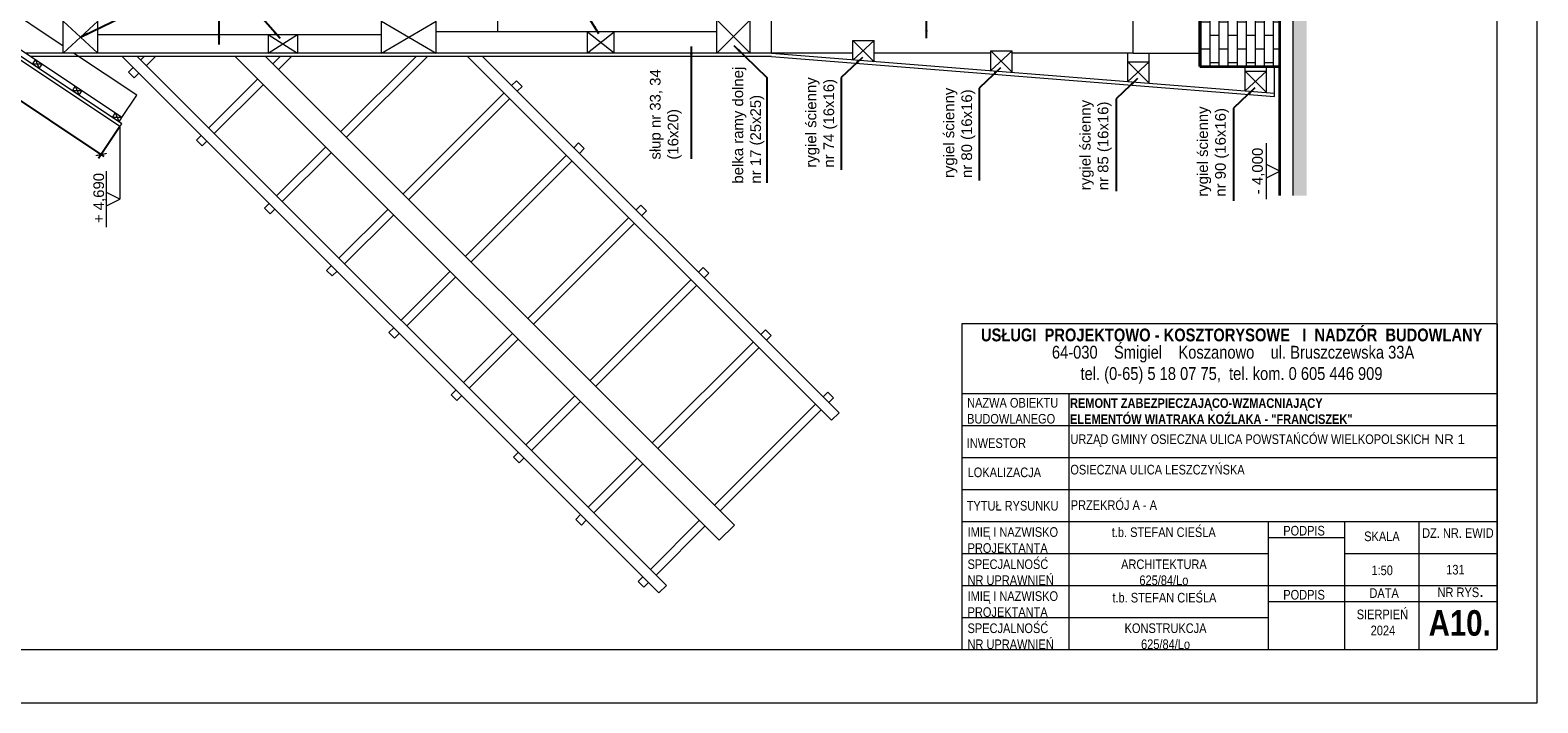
# Model space of a CAD drawing. Header units: millimetres. Extents: x -80660 to 263001, y 590205 to 619905.
# Tile 29 of 64: x 36569 to 47864, y 605055 to 610097. Entities that reach past the tile are written whole.
import ezdxf

# ---------------------------------------------------------------- set-up
doc = ezdxf.new("R2010")
doc.units = ezdxf.units.MM
doc.layers.add('l.c. 35', color=6, linetype='Continuous', lineweight=35)
doc.layers.add('l.c.9', color=3, linetype='Continuous', lineweight=9)
doc.styles.add('styl1', font='arial.ttf')
doc.dimstyles.new('stefan', dxfattribs={"dimtxt": 80, "dimasz": 60, "dimexe": 35, "dimexo": 0, "dimgap": 10, "dimtad": 1, "dimdec": 1, "dimlfac": 0.1, "dimtxsty": 'styl1', "dimblk": 'ARCHTICK', "dimcen": 2.5, "dimdle": 25, "dimadec": 0, "dimazin": 0, "dimtfac": 1, "dimtdec": 1, "dimtmove": 0, "dimatfit": 3, "dimfxl": 1, "dimarcsym": 0})

# ---------------------------------------------------------------- blocks, each defined once
blk = doc.blocks.new('_ArchTick')
at = {"color": 0, "const_width": 0.15}
blk.add_lwpolyline([(-0.5, -0.5), (0.5, 0.5)], dxfattribs=at)
blk = doc.blocks.new('*D1421')
at = {"layer": 'Defpoints', "color": 0}
for p in [(32518, 612525), (37242, 609375), (37102, 609165)]:
    blk.add_point(p, dxfattribs=at)
at = {"layer": 'l.c.9', "color": 0, "lineweight": -2}
for p, q in [((32518, 612525), (32359, 612286)), ((32358, 612329), (37122, 609151)), ((37242, 609375), (37082, 609136))]:
    blk.add_line(p, q, dxfattribs=at)
for p, xscale, yscale, zscale, rotation in [((32378, 612315), 60.00000000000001, 60.00000000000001, 60.00000000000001, 146.3000000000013), ((37102, 609165), 60, 60, 60, 326.3000000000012)]:
    blk.add_blockref('_ArchTick', p, dxfattribs=dict(at, xscale=xscale, yscale=yscale, zscale=zscale, rotation=rotation))
at = {"layer": 'l.c.9', "color": 0, "insert": (34772, 610788), "char_height": 80, "attachment_point": 5, "rotation": 326.3, "style": 'styl1'}
blk.add_mtext('567,7', dxfattribs=at)

msp = doc.modelspace()

# ---------------------------------------------------------------- hatches: boundary and pattern name
at = {"layer": 'l.c.9'}
h = msp.add_hatch(dxfattribs=at)
h.set_pattern_fill('AR-PARQ1', color=0, scale=0.5, angle=135, style=0)
h.set_pattern_definition([(225, (712666.3, 574800.87), (-3e-14, -215.526147), [152.4, -152.4]), (225, (712648.34, 574818.83), (-3e-14, -215.526147), [152.4, -152.4]), (225, (712630.38, 574836.79), (-3e-14, -215.526147), [152.4, -152.4]), (225, (712612.42, 574854.75), (-3e-14, -215.526147), [152.4, -152.4]), (225, (712594.46, 574872.71), (-3e-14, -215.526147), [152.4, -152.4]), (225, (712576.5, 574890.67), (-3e-14, -215.526147), [152.4, -152.4]), (225, (712558.54, 574908.63), (-3e-14, -215.526147), [152.4, -152.4]), (135, (712558.54, 574693.11), (3e-14, 215.526147), [152.4, -152.4]), (135, (712540.58, 574675.15), (3e-14, 215.526147), [152.4, -152.4]), (135, (712522.62, 574657.19), (3e-14, 215.526147), [152.4, -152.4]), (135, (712504.66, 574639.23), (3e-14, 215.526147), [152.4, -152.4]), (135, (712486.7, 574621.27), (3e-14, 215.526147), [152.4, -152.4]), (135, (712468.74, 574603.3), (3e-14, 215.526147), [152.4, -152.4]), (135, (712450.78, 574585.34), (3e-14, 215.526147), [152.4, -152.4])])
h.paths.add_polyline_path([(46031.69, 616300.62), (46031.69, 612975.08), (47031.69, 612975.08), (47031.69, 612075.08), (46031.69, 612075.08), (46031.69, 608857.57), (46131.69, 608857.57), (46131.69, 611975.08), (47131.69, 611975.08), (47131.69, 613075.08), (46131.69, 613075.08), (46131.69, 616300.62)])
h = msp.add_hatch(dxfattribs=at)
h.set_pattern_fill('AR-BRSTD', color=0, angle=90, style=0)
h.set_pattern_definition([(90, (712666.3, 574800.87), (-67.7418, 4e-15), []), (180, (712666.3, 574800.87), (-67.7418, -101.6), [67.7418, -67.7418])])
h.paths.add_polyline_path([(45331.69, 609900.08), (45331.69, 609825.08), (45931.69, 609825.08), (45931.69, 609900.08)])
h.paths.add_polyline_path([(45331.69, 612265.08), (45331.69, 609900.08), (45931.69, 609900.08), (45931.69, 612265.08)])
h.paths.add_polyline_path([(45331.69, 612525.08), (45331.69, 612265.08), (45931.69, 612265.08), (45931.69, 612525.08)])
h.paths.add_polyline_path([(45331.69, 612785.08), (45331.69, 612525.08), (45931.69, 612525.08), (45931.69, 612785.08)])
h.paths.add_polyline_path([(45331.69, 615150.08), (45331.69, 612785.08), (45931.69, 612785.08), (45931.69, 615015.08), (45931.69, 615150.08)])
h.paths.add_polyline_path([(45331.69, 615225.08), (45331.69, 615150.08), (45931.69, 615150.08), (45931.69, 615225.08)])

# ---------------------------------------------------------------- linework, layer by layer
at = {"layer": 'l.c. 35', "color": 0}
for p, q in [((45931.69, 608857.57), (45931.69, 616300.62)), ((45331.69, 609825.08), (45331.69, 615225.08)), ((45331.69, 609825.08), (45931.69, 609825.08))]:
    msp.add_line(p, q, dxfattribs=at)
at = {"layer": 'l.c.9', "color": 0}
for p, q in [((47859.38, 605054.52), (47859.38, 619904.52)), ((47559.38, 605454.52), (47559.38, 619604.52)), ((41963.69, 609925.08), (41963.69, 615125.08)), ((42123.69, 609925.08), (42123.69, 615125.08)), ((40071.69, 610085.08), (40071.69, 614965.08)), ((37241.69, 609375.08), (32518.46, 612525.08)), ((37255.56, 609395.88), (32563.52, 612525.08)), ((37256.95, 609443.03), (32635.61, 612525.08)), ((36816.69, 609977.05), (32996.07, 612525.08)), ((46031.69, 608857.57), (46031.69, 612075.08)), ((44831.69, 609925.08), (44831.69, 610425.08)), ((36816.69, 609925.08), (36816.69, 610165.82)), ((36816.69, 609925.08), (37076.69, 610165.08)), ((36816.69, 610165.08), (37076.69, 609925.08)), ((37076.69, 609925.08), (37076.69, 610165.08)), ((39201.69, 609925.08), (39611.69, 610165.08)), ((39201.69, 610165.08), (39611.69, 609925.08)), ((39201.69, 609925.08), (39201.69, 610165.08)), ((39611.69, 609925.08), (39611.69, 610165.08)), ((41713.69, 610175.08), (41963.69, 609925.08)), ((41713.69, 609925.08), (41963.69, 610175.08)), ((41713.69, 609925.08), (41713.69, 610175.08)), ((37076.69, 610065.08), (39201.69, 610065.08)), ((38351.69, 609925.08), (38571.69, 610065.08)), ((38351.69, 610065.08), (38571.69, 609925.08)), ((38351.69, 610065.08), (38351.69, 609925.08)), ((38571.69, 610065.08), (38571.69, 609925.08)), ((41713.69, 610085.08), (39611.69, 610085.08)), ((40743.69, 609928.19), (40743.69, 610085.08)), ((40743.69, 610085.08), (40943.69, 609928.19)), ((40743.69, 609928.19), (40943.69, 610085.08)), ((40943.69, 609928.19), (40943.69, 610085.08)), ((42731.92, 610019.55), (42891.92, 610019.55)), ((42731.92, 609872.49), (42731.92, 610019.55)), ((42891.92, 609859.55), (42731.92, 610019.55)), ((42731.92, 609872.49), (42891.92, 610019.55)), ((42891.92, 609859.55), (42891.92, 610019.55)), ((43765.06, 609794.43), (43925.06, 609941.49)), ((43925.06, 609781.49), (43765.06, 609941.49)), ((43765.06, 609794.43), (43765.06, 609941.49)), ((43765.06, 609941.49), (43925.06, 609941.49)), ((43925.06, 609781.49), (43925.06, 609941.49)), ((36894.61, 609925.08), (36534.15, 609925.08)), ((42123.69, 609900.08), (36571.63, 609900.08)), ((36585.84, 609842.53), (36608.03, 609875.81)), ((36635.75, 609809.24), (36585.84, 609842.53)), ((36657.95, 609842.52), (36585.84, 609842.53)), ((36608.03, 609875.81), (36635.75, 609809.24)), ((36635.75, 609809.24), (36657.95, 609842.52)), ((42723.69, 609925.08), (36816.69, 609925.08)), ((37367.92, 609609.42), (36894.61, 609925.08)), ((41279.43, 605878.38), (37257.73, 609900.08)), ((41335.99, 605934.95), (37370.87, 609900.08)), ((37423.95, 609900.08), (37397.41, 609873.54)), ((37508.8, 609900.08), (37439.84, 609831.11)), ((41731.97, 606274.36), (38106.26, 609900.08)), ((41845.11, 606387.5), (38332.53, 609900.08)), ((38442.18, 609900.08), (38387.36, 609845.25)), ((38527.04, 609900.08), (38429.78, 609802.83)), ((39274.69, 609925.08), (38864.69, 609925.08)), ((39460.42, 609900.08), (38896.48, 609336.14)), ((39545.27, 609900.08), (38938.9, 609293.71)), ((42573.43, 607172.39), (39845.74, 609900.08)), ((42630, 607228.96), (39958.88, 609900.08)), ((42123.69, 609925.08), (45891.69, 609625.16)), ((42123.69, 609900.08), (45891.69, 609600.08)), ((43765.06, 609925.08), (42891.92, 609925.08)), ((44831.69, 609925.08), (43925.06, 609925.08)), ((44791.69, 609859.77), (44791.69, 609925.08)), ((44791.69, 609859.77), (44951.69, 609859.77)), ((44791.69, 609712.72), (44791.69, 609859.77)), ((44951.69, 609699.77), (44791.69, 609859.77)), ((44791.69, 609712.72), (44951.69, 609859.77)), ((44831.69, 609925.08), (45331.69, 609925.08)), ((44951.69, 609859.77), (44951.69, 609925.08)), ((44951.69, 609699.77), (44951.69, 609859.77)), ((45671.69, 609790.02), (45671.69, 609825.08)), ((45831.69, 609790.02), (45831.69, 609825.08)), ((45891.69, 609625.16), (45891.69, 609825.08)), ((37340.84, 609816.97), (37305.49, 609781.61)), ((37347.91, 609739.19), (37305.49, 609781.61)), ((37383.27, 609774.54), (37347.91, 609739.19)), ((38274.22, 609732.12), (37906.53, 609364.42)), ((40211.69, 609717.97), (40176.34, 609682.62)), ((40211.69, 609717.97), (40254.12, 609675.55)), ((45671.69, 609642.96), (45831.69, 609790.02)), ((45831.69, 609630.02), (45671.69, 609790.02)), ((45671.69, 609790.02), (45831.69, 609790.02)), ((45671.69, 609642.96), (45671.69, 609790.02)), ((45831.69, 609630.02), (45831.69, 609790.02)), ((36885.34, 609642.78), (36907.53, 609676.06)), ((36885.34, 609642.78), (36907.53, 609676.06)), ((36935.26, 609609.49), (36885.34, 609642.78)), ((36957.45, 609642.77), (36885.34, 609642.78)), ((36907.53, 609676.06), (36935.26, 609609.49)), ((36935.26, 609609.49), (36957.45, 609642.77)), ((37256.95, 609443.03), (37367.92, 609609.42)), ((38316.65, 609689.69), (37948.95, 609321.99)), ((40119.77, 609626.05), (39363.17, 608869.45)), ((40254.12, 609675.55), (40218.77, 609640.19)), ((45891.69, 609600.08), (45891.69, 609625.16)), ((40162.2, 609583.62), (39405.59, 608827.02)), ((37184.84, 609443.04), (37207.04, 609476.32)), ((37234.76, 609409.75), (37184.84, 609443.04)), ((37256.95, 609443.03), (37184.84, 609443.04)), ((37207.04, 609476.32), (37234.76, 609409.75)), ((37234.76, 609409.75), (37256.95, 609443.03)), ((37241.69, 609375.08), (37255.56, 609395.88)), ((37849.96, 609307.85), (37814.6, 609272.5)), ((37857.03, 609230.07), (37814.6, 609272.5)), ((37892.38, 609265.43), (37857.03, 609230.07)), ((38783.34, 609223), (38415.64, 608855.3)), ((38825.76, 609180.57), (38458.07, 608812.88)), ((40586.46, 609159.36), (39829.86, 608402.76)), ((40678.38, 609251.28), (40643.03, 609215.93)), ((40678.38, 609251.28), (40720.81, 609208.86)), ((40720.81, 609208.86), (40685.46, 609173.5)), ((45831.51, 608829.79), (45831.62, 609249.79)), ((37141.69, 608620.61), (37141.69, 609040.61)), ((40628.89, 609116.93), (39872.28, 608360.33)), ((45931.69, 609039.79), (45831.69, 609089.79)), ((45831.69, 608989.79), (45931.69, 609039.79)), ((37241.69, 608830.61), (37141.69, 608880.61)), ((37141.69, 608780.61), (37241.69, 608830.61)), ((38359.07, 608798.74), (38323.72, 608763.38)), ((38366.15, 608720.95), (38323.72, 608763.38)), ((38401.5, 608756.31), (38366.15, 608720.95)), ((39250.03, 608756.31), (38882.33, 608388.61)), ((39292.46, 608713.88), (38924.76, 608346.19)), ((41053.15, 608692.67), (40296.55, 607936.07)), ((41145.07, 608784.59), (41109.72, 608749.24)), ((41145.07, 608784.59), (41187.5, 608742.17)), ((41187.5, 608742.17), (41152.15, 608706.81)), ((41095.58, 608650.24), (40338.97, 607893.64)), ((38825.76, 608332.05), (38790.41, 608296.69)), ((38832.84, 608254.26), (38790.41, 608296.69)), ((38868.19, 608289.62), (38832.84, 608254.26)), ((39716.72, 608289.62), (39349.02, 607921.92)), ((39759.15, 608247.19), (39391.45, 607879.5)), ((41611.77, 608317.9), (41576.41, 608282.55)), ((41611.77, 608317.9), (41654.19, 608275.48)), ((41654.19, 608275.48), (41611.77, 608317.9)), ((41654.19, 608275.48), (41618.84, 608240.12)), ((41519.84, 608225.98), (40763.24, 607469.38)), ((41562.27, 608183.55), (40805.66, 607426.95)), ((39292.46, 607865.35), (39257.1, 607830)), ((39299.53, 607787.57), (39257.1, 607830)), ((39334.88, 607822.93), (39299.53, 607787.57)), ((40183.41, 607822.93), (39815.71, 607455.23)), ((42078.46, 607851.21), (42043.1, 607815.86)), ((42120.88, 607808.79), (42078.46, 607851.21)), ((42120.88, 607808.79), (42085.53, 607773.43)), ((47559.38, 607894.65), (43548.34, 607894.65)), ((43548.34, 607894.65), (43548.34, 605454.52)), ((47559.38, 607894.65), (47559.38, 605454.52)), ((47559.38, 607894.65), (47559.38, 605454.52)), ((47559.38, 607894.65), (47559.38, 605454.52)), ((40225.84, 607780.5), (39858.14, 607412.81)), ((41986.53, 607759.29), (41229.93, 607002.68)), ((42028.96, 607716.86), (41272.35, 606960.26)), ((39759.15, 607398.66), (39723.79, 607363.31)), ((39766.22, 607320.88), (39723.79, 607363.31)), ((39801.57, 607356.24), (39766.22, 607320.88)), ((40650.1, 607356.24), (40282.4, 606988.54)), ((42545.15, 607384.52), (42509.79, 607349.17)), ((42587.57, 607342.1), (42545.15, 607384.52)), ((42587.57, 607342.1), (42552.22, 607306.74)), ((43548.34, 607374.52), (47559.38, 607374.52)), ((44350.77, 607374.52), (44350.77, 605454.52)), ((40692.53, 607313.81), (40324.83, 606946.12)), ((42453.22, 607292.6), (41696.62, 606535.99)), ((42495.65, 607250.17), (41739.04, 606493.57)), ((42630, 607228.96), (42573.43, 607172.39)), ((43548.34, 607134.52), (47559.38, 607134.52)), ((40225.84, 606931.97), (40190.48, 606896.62)), ((40232.91, 606854.19), (40190.48, 606896.62)), ((40268.26, 606889.55), (40232.91, 606854.19)), ((41116.79, 606889.55), (40749.1, 606521.85)), ((43548.34, 606894.52), (47559.38, 606894.52)), ((41159.22, 606847.12), (40791.52, 606479.43)), ((43548.34, 606654.52), (47559.38, 606654.52)), ((40692.53, 606465.28), (40657.17, 606429.93)), ((40699.6, 606387.5), (40657.17, 606429.93)), ((40734.95, 606422.86), (40699.6, 606387.5)), ((41583.48, 606422.86), (41215.79, 606055.16)), ((41625.91, 606380.43), (41258.21, 606012.74)), ((41845.11, 606387.5), (41731.97, 606274.36)), ((43548.34, 606414.52), (47559.38, 606414.52)), ((45843.05, 606414.52), (45843.05, 605454.52)), ((46414.7, 606414.52), (46414.7, 605454.52)), ((46972, 606414.52), (46972, 605454.52)), ((45843.05, 606294.52), (46414.7, 606294.52)), ((43548.34, 606174.52), (45843.05, 606174.52)), ((46414.7, 606174.52), (47559.38, 606174.52)), ((41159.22, 605998.59), (41123.86, 605963.24)), ((41166.29, 605920.81), (41123.86, 605963.24)), ((41201.64, 605956.17), (41166.29, 605920.81)), ((41335.99, 605934.95), (41279.43, 605878.38)), ((43548.34, 605934.52), (47559.38, 605934.52)), ((45843.05, 605814.52), (47559.38, 605814.52)), ((43548.34, 605694.52), (45843.05, 605694.52)), ((28759.38, 605454.52), (47559.38, 605454.52)), ((43548.34, 605454.52), (47559.38, 605454.52)), ((26859.38, 605054.52), (47859.38, 605054.52))]:
    msp.add_line(p, q, dxfattribs=at)
at = {"layer": 'l.c.9'}
msp.add_line((37241.69, 609375.08), (37241.69, 608830.61), dxfattribs=at)

# ---------------------------------------------------------------- texts
at = {"layer": 'l.c.9', "color": 0, "char_height": 80, "width": 2924.252, "attachment_point": 1, "rotation": 90}
for s, insert in [('{\\fArial|b0|i0|c238|p34; \\Psłup nr 33, 34\\P(16x20)}', (41078.56, 609126.83)), ('{\\fArial|b0|i0|c238|p34;belka ramy dolnej \\Pnr 17 (25x25)}', (41830.76, 608946.98)), ('{\\fArial|b0|i0|c238|p34;rygiel ścienny \\Pnr 74 (16x16)}', (42378.98, 609066.48)), ('{\\fArial|b0|i0|c238|p34;rygiel ścienny \\Pnr 80 (16x16)}', (43412.12, 608988.43)), ('{\\fArial|b0|i0|c238|p34;rygiel ścienny \\Pnr 85 (16x16)}', (44433.41, 608897.17)), ('{\\fArial|b0|i0|c238|p34;rygiel ścienny \\Pnr 90 (16x16)}', (45312.77, 608848.4)), ('{\\fArial|b0|i0|c238|p34;- 4,000}', (45723.4, 608867.62)), ('{\\fArial|b0|i0|c238|p34;+ 4,690}', (37042.62, 608650.75))]:
    msp.add_mtext(s, dxfattribs=dict(at, insert=insert))
at = {"layer": 'l.c.9', "color": 0}
for s, insert, char_height, attachment_point in [('{\\fArial Narrow|b1|i0|c238|p34;USŁUGI  PROJEKTOWO - KOSZTORYSOWE   I  NADZÓR  BUDOWLANY\\fArial Narrow|b0|i0|c238|p34;  \\P                              }', (43692.15, 607860.28), 96, 1), ('{\\fArial|b1|i0|c238|p34;\\P\\pxse0.8125;\\fArial Narrow|b1|i0|c238|p34;\\H0.9x;REMONT ZABEZPIECZAJĄCO-WZMACNIAJĄCY\\PELEMENTÓW WIATRAKA KOŹLAKA - "FRANCISZEK"}', (44359.75, 607470.73), 80, 1), ('{\\fArial Narrow|b0|i0|c238|p34;PRZEKRÓJ A - A}', (44364.89, 606572.87), 72, 1), ('{\\fArial Narrow|b0|i0|c238|p34;t.b. STEFAN CIEŚLA}', (44672.01, 606369.72), 72, 1), ('\\P\\pxse0.83333;{\\fArial Narrow|b0|i0|c238|p34;ARCHITEKTURA\\P625/84/Lo}', (45062.72, 606092.95), 72, 5), ('{\\fArial Narrow|b0|i0|c238|p34;t.b. STEFAN CIEŚLA}', (44676.9, 605879.06), 72, 1), ('\\P\\pxse0.83333;{\\fArial Narrow|b0|i0|c238|p34;KONSTRUKCJA\\P625/84/Lo}', (45075.15, 605613.7), 72, 5)]:
    msp.add_mtext(s, dxfattribs=dict(at, insert=insert, char_height=char_height, attachment_point=attachment_point))
at = {"layer": 'l.c.9', "color": 0, "attachment_point": 1}
for s, insert, char_height, width in [('{\\fArial Narrow|b0|i0|c238|p34;64-030    Śmigiel    Koszanowo    ul. Bruszczewska 33A\\P       tel. (0-65) 5 18 07 75,  tel. kom. 0 605 446 909}', (44224.04, 607730.88), 96, 4580.4641), ('\\pxse0.83333;{\\fArial Narrow|b0|i0|c238|p34;NAZWA OBIEKTU\\PBUDOWLANEGO}', (43588.45, 607339.98), 72, 1008.2239), ('\\pxse0.83333;{\\fArial Narrow|b0|i0|c238|p34;INWESTOR}', (43585.38, 607037.61), 72, 1008.2239), ('{\\fArial Narrow|b0|i0|c238|p34;\\H0.75x;URZĄD GMINY OSIECZNA ULICA POWSTAŃCÓW WIELKOPOLSKICH\\fArial|b1|i0|c238|p34;\\H1.3334x; \\fArial|b0|i0|c238|p34;\\H0.749963x;NR 1\\fArial|b1|i0|c238|p34;\\H1.3334x;  }', (44362.43, 607066.93), 96, 5186.1333), ('{\\fArial Narrow|b0|i0|c238|p34;LOKALIZACJA}', (43592.18, 606818.54), 72, 1008.2239), ('{\\fArial Narrow|b0|i0|c238|p34;\\H0.75x;OSIECZNA ULICA LESZCZYŃSKA\\fArial|b1|i0|c238|p34;\\H1.3333x;       }', (44361.75, 606838.65), 96, 5186.1333), ('{\\fArial Narrow|b0|i0|c238|p34;TYTUŁ RYSUNKU}', (43585.6, 606567.98), 72, 1008.2239), ('\\pxse0.83333;{\\fArial Narrow|b0|i0|c238|p34;IMIĘ I NAZWISKO\\P\\pse0.83333;PROJEKTANTA}', (43591.9, 606371.08), 72, 1008.2239), ('{\\fArial Narrow|b0|i0|c238|p34;PODPIS}', (45956.87, 606380.97), 72, 586.9248), ('{\\fArial Narrow|b0|i0|c238|p34;SKALA}', (46563.35, 606338.82), 72, 1008.2239), ('{\\fArial|b1|i0|c238|p34;              \\fArial Narrow|b1|i0|c238|p34;   \\fArial Narrow|b0|i0|c238|p34; \\H0.75x; DZ. NR. EWID }', (46330.49, 606363.39), 96, 5186.1333), ('\\pxse0.83333;{\\fArial Narrow|b0|i0|c238|p34;SPECJALNOŚĆ\\PNR UPRAWNIEŃ}', (43591.65, 606129.8), 72, 1008.2239), ('{\\fArial Narrow|b0|i0|c238|p34;131}', (47177.77, 606088.85), 72, 5186.1333), ('{\\fArial Narrow|b0|i0|c238|p34;1:50}', (46617.68, 606084.13), 72, 389.7936), ('\\pxse0.83333;{\\fArial Narrow|b0|i0|c238|p34;IMIĘ I NAZWISKO\\P\\pse0.83333;PROJEKTANTA}', (43591.9, 605891.08), 72, 1008.2239), ('{\\fArial Narrow|b0|i0|c238|p34;PODPIS}', (45956.87, 605900.97), 72, 586.9248), ('{\\fArial Narrow|b0|i0|c238|p34;DATA}', (46602.57, 605913.26), 72, 1008.2239), ('{\\fArial Narrow|b0|i0|c238|p34;\\H0.75x;NR RYS}.', (47112.92, 605943.3), 96, 638.9588), ('{\\fArial|b1|i0|c238|p34;  \\fArial Narrow|b0|i0|c238|p34;SIERPIEŃ\\P       2024}', (46451.38, 605753.58), 72, 1134.6824), ('{\\fArial Narrow|b1|i0|c238|p34;A10.}', (47046.3, 605749.55), 192, 3332.2667), ('\\pxse0.83333;{\\fArial Narrow|b0|i0|c238|p34;SPECJALNOŚĆ\\PNR UPRAWNIEŃ}', (43591.65, 605649.8), 72, 1008.2239)]:
    msp.add_mtext(s, dxfattribs=dict(at, insert=insert, char_height=char_height, width=width))

# ---------------------------------------------------------------- dimensions: what is measured, and where the dimension line sits
at = {"layer": 'l.c.9', "color": 0}
dim = msp.add_aligned_dim(p1=(32518.46, 612525.08), p2=(37241.69, 609375.08), distance=-252.36, dimstyle='stefan', dxfattribs=at)
dim.commit()
dim.dimension.update_dxf_attribs({"geometry": '*D1421', "text_midpoint": (34772.28, 610788.44)})

# ---------------------------------------------------------------- leaders
for points in [[(36946.69, 610045.08), (37601.82, 610363.77), (37601.82, 611242.55)], [(38442.07, 610033.88), (38311.46, 610181.76), (38311.46, 611182.57)], [(40829.7, 610068.57), (40667.2, 610334.43), (40668.77, 610993.22)], [(37983.96, 609988.95), (37983.96, 610710.18)], [(43283.5, 610036.09), (43283.5, 610711.64)], [(41522.1, 609975), (41522.1, 609132.87)], [(41841.79, 609980.87), (42087.48, 609743.1), (42087.48, 608951.44)], [(42804.63, 609893.24), (42645.48, 609741.42), (42645.48, 609048.89)], [(43837.78, 609815.18), (43678.63, 609663.36), (43678.63, 608970.84)], [(44864.41, 609733.47), (44705.26, 609581.65), (44705.26, 608889.12)], [(45744.41, 609663.71), (45585.26, 609511.89), (45585.26, 608816.86)]]:
    msp.add_leader(points, dimstyle='stefan', override={"dimgap": 10, "dimtad": 0}, dxfattribs=at)

doc.saveas('drawing.dxf')
